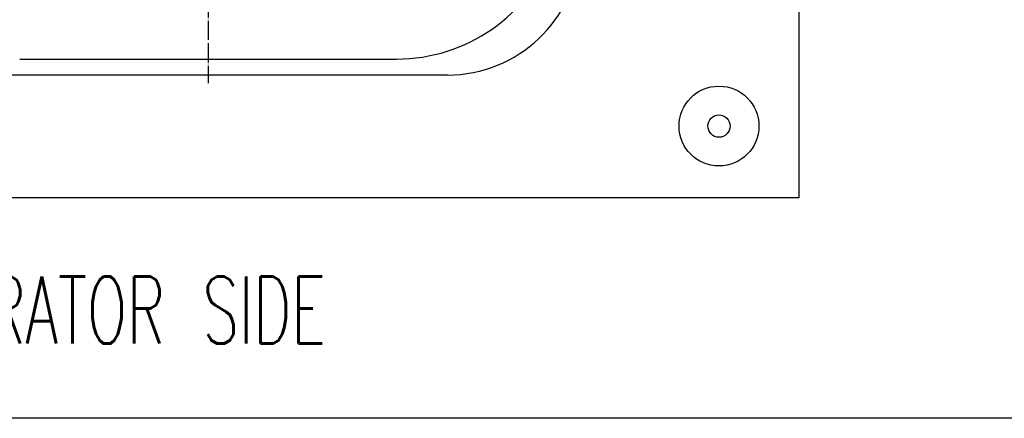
# Model space of a CAD drawing. Extents: x -1765 to 4890, y -3431 to 1272.
# Tile 62 of 189: x -238 to 379, y -2170 to -1920. Entities that reach past the tile are written whole.
import ezdxf

# ---------------------------------------------------------------- set-up
doc = ezdxf.new("R2010")
doc.units = 0
doc.linetypes.add('DOT_CENTER', pattern=[14, 12, -1, 0, -1])
doc.layers.add('1', color=7, linetype='CONTINUOUS')
doc.styles.add('CONVERTER_2', font='txt.shx', dxfattribs={"width": 0.63})

# ---------------------------------------------------------------- blocks, each defined once
blk = doc.blocks.new('TEXT__62', base_point=(-2000, -2800))
at = {"layer": '1', "color": 1, "linetype": 'CONTINUOUS'}
blk.add_line((3700, -2170), (-700, -2170), dxfattribs=at)
blk = doc.blocks.new('HEADPLATE_TSK__243', base_point=(-521.37, -2707.76))
at = {"layer": '1', "color": 7, "linetype": 'CONTINUOUS'}
for p, q in [((250, -1431.88), (250, -2031.88)), ((-238, -1944.88), (-2, -1944.88)), ((30, -1954.88), (-270, -1954.88)), ((-174.04, -2031.88), (-480, -2031.88)), ((-72.45, -2031.88), (-174.04, -2031.88)), ((250, -2031.88), (-72.45, -2031.88))]:
    blk.add_line(p, q, dxfattribs=at)
at = {"layer": '1', "color": 1, "linetype": 'DOT_CENTER'}
blk.add_line((-120, -1483.75), (-120, -1960), dxfattribs=at)
at = {"layer": '1', "color": 7, "linetype": 'CONTINUOUS'}
for radius in [25, 7]:
    blk.add_circle((200, -1986.88), radius, dxfattribs=at)
for centre, radius, end in [((-2, -1839.88), 105, -20.39996), ((30, -1871.88), 83, -3.17706)]:
    blk.add_arc(centre, radius, -90, end, dxfattribs=at)
at = {"layer": '1', "color": 1, "style": 'CONVERTER_2', "width": 0.63}
blk.add_text('OPERATOR SIDE', height=42, dxfattribs=at).set_placement((-328.49, -2123.2))

msp = doc.modelspace()

# ---------------------------------------------------------------- block references
at = {"layer": '1'}
for name, p in [('TEXT__62', (-2000, -2800)), ('HEADPLATE_TSK__243', (-521.37, -2707.76))]:
    msp.add_blockref(name, p, dxfattribs=at)

doc.saveas('drawing.dxf')
